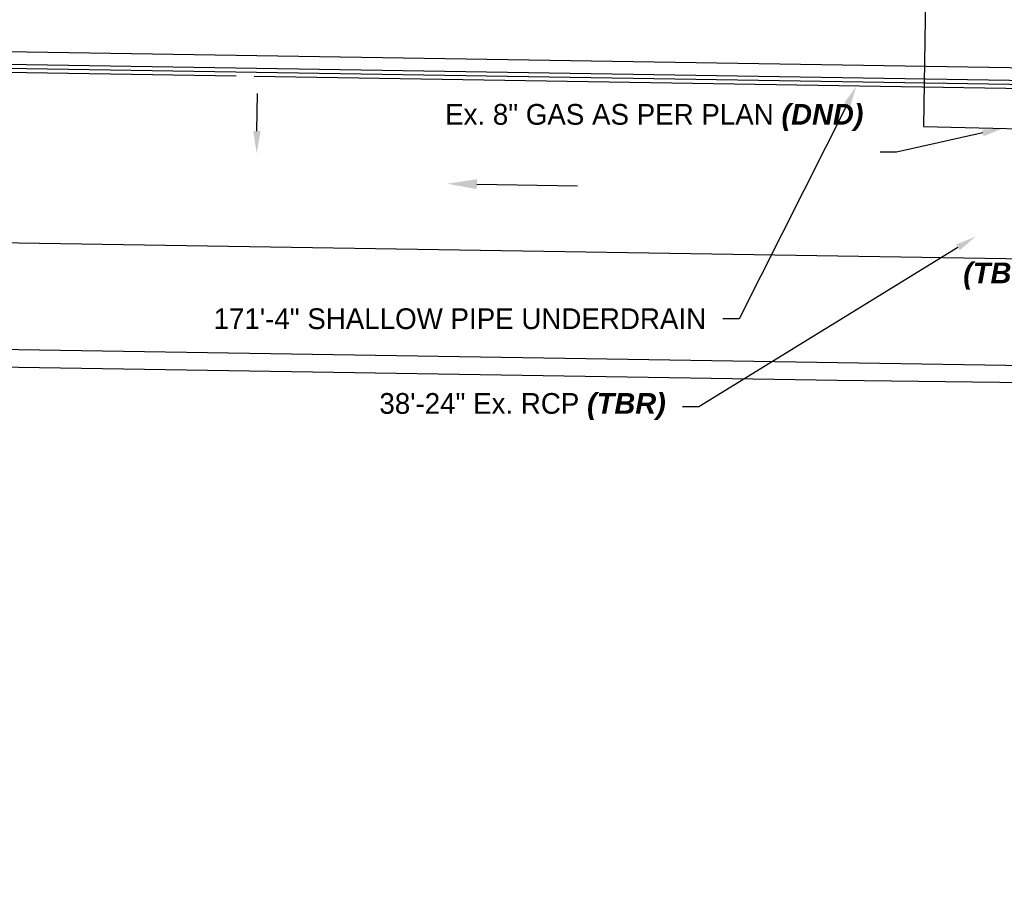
# Model space of a CAD drawing. Header units: feet. Extents: x -492 to 1396016, y -45 to 447288.
# Tile 12 of 31: x 1386104 to 1386223, y 443885 to 443989. Entities that reach past the tile are written whole.
import ezdxf
from ezdxf import colors
from ezdxf.entities.mleader import LeaderData, LeaderLine
from ezdxf.math import Vec2, Vec3

# ---------------------------------------------------------------- set-up
doc = ezdxf.new("R2010")
doc.units = ezdxf.units.FT
doc.header["$MEASUREMENT"] = 0
doc.linetypes.add('constlimit', pattern=[0])
doc.layers.add('DR_P_Storm_Sewer', color=1, linetype='Continuous', true_color=0xff0000)
doc.layers.add('DR_P_Underdrain', color=7, linetype='underdrainpr', true_color=0xf1960e)
for name, color, linetype in [('DR_P_Text', 1, 'Continuous'), ('MD_P_CONST_LIMITS', 10, 'constlimit'), ('PV_P_EOP', 6, 'Continuous'), ('RD_P_Text', 1, 'Continuous'), ('RD_X_Text', 9, 'Continuous'), ('RW_P_Esmt_SH', 10, 'esmtshpr'), ('RW_P_Esmt_TMP', 8, 'esmtmppr'), ('SC_Scratch4', 7, 'Continuous'), ('UT_P_Gas', 2, 'gas')]:
    doc.layers.add(name, color=color, linetype=linetype)
doc.styles.add('Slanted', font='font31.shx', dxfattribs={"height": 0.1})
doc.styles.add('Slanted-Normal', font='font31.shx', dxfattribs={"height": 0.1})
doc.styles.get("Standard").update_dxf_attribs({"font": 'ARIAL_0.TTF'})
doc.styles.add('Straight-Normal', font='font30.shx', dxfattribs={"height": 0.1})
doc.linetypes.add('esmtmppr', pattern='A,1.95,-0.05,["TMP",Slanted,S=1,R=0,X=0,Y=-0.06],-0.35,1.95', length=4.3)
doc.linetypes.add('esmtshpr', pattern='A,1.95,-0.05,["SH",Slanted,S=1,R=0,X=0,Y=-0.06],-0.25,1.95', length=4.2)
doc.linetypes.add('gas', pattern='A,1.95,-0.05,["G",Slanted,S=1,R=0,X=0,Y=-0.06],-0.15,1.95', length=4.1)
doc.linetypes.add("GASEX-8''COEC", pattern='A,0.15,-0.2,0.15,-0.2,0.15,-0.1,["8\'\' G",Straight-Normal,S=1,R=0,X=0,Y=-0.06],-0.5,0.15,-0.2,0.15,-0.2', length=2.15)
doc.linetypes.add('underdrainpr', pattern='A,2.5,["►",Standard,S=0.083,R=0,X=0,Y=-0.04],-0.1,2.5', length=5.1)

msp = doc.modelspace()

# ---------------------------------------------------------------- linework, layer by layer
at = {"layer": 'DR_P_Storm_Sewer', "linetype": 'ByBlock', "lineweight": -2}
for points in [[(1386132.898225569, 443975.9165251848), (1386132.970819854, 443980.4677226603)], [(1386159.428647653, 443969.5158362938), (1386171.565174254, 443969.3222515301)]]:
    msp.add_lwpolyline(points, dxfattribs=at)
at = {"layer": 'DR_P_Storm_Sewer'}
for points in [[(1386133.348168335, 443975.9093483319), (1386132.855164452, 443973.2168685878), (1386132.448282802, 443975.9237020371)], [(1386159.419078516, 443968.9159126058), (1386155.829105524, 443969.5732511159), (1386159.43821679, 443970.115759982)]]:
    msp.add_solid(points, dxfattribs=at)
at = {"layer": 'DR_P_Underdrain', "color": 1, "flags": 128}
for points in [[(1386130.395518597, 443982.5417788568), (1385920.588868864, 443985.8883187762)], [(1386442.319170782, 443977.5664124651), (1386132.56190536, 443982.5072237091)]]:
    msp.add_lwpolyline(points, dxfattribs=at)
at = {"layer": 'MD_P_CONST_LIMITS', "flags": 128}
msp.add_lwpolyline([(1384806.831245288, 443970.1673335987), (1386226.218372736, 443947.6450822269), (1386449.02125304, 443945.6306307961), (1386588.384719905, 443950.6027551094), (1386588.27283861, 443935.7461068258), (1386870.945279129, 443930.9875784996), (1386871.093977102, 443938.4122756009), (1387155.70359441, 443933.8725841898), (1387293.886113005, 443945.4803162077), (1387540.494838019, 443941.6382007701), (1387540.536011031, 443944.5472339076), (1387546.536100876, 443944.5444431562), (1387546.94529319, 443972.4563052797), (1387293.796681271, 443976.4864336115), (1387293.735379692, 443997.7397835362), (1387236.946503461, 444004.1455243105), (1387168.012265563, 444005.9983025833), (1387162.422293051, 444009.3553484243), (1387134.665997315, 444009.7923788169), (1387057.253133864, 444011.011265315), (1387033.106349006, 444011.3914629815), (1386996.205094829, 444011.9724832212), (1386973.364646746, 444012.3321122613), (1386908.586344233, 444013.352064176), (1386887.871372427, 444013.6782270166), (1386800.53868864, 444015.0533037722), (1386775.090273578, 444015.4539959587), (1386688.459511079, 444016.8180207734), (1386660.93639011, 444017.2513797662), (1386560.306646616, 444018.8358223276), (1386538.218147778, 444019.1836117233), (1386379.529003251, 444021.6822152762), (1386359.989745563, 444021.7773189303), (1386275.977670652, 444028.3229054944), (1386275.899694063, 444041.1381885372), (1386252.494084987, 444041.8192279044), (1386252.277231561, 444030.169464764), (1386206.570435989, 444033.7305931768), (1385979.333829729, 444037.355151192), (1385979.413572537, 444042.35451526), (1385929.419931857, 444043.1519433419), (1385929.340189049, 444038.1525792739), (1385601.009456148, 444043.389648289), (1385586.016111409, 444049.4740588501), (1385568.069541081, 444049.5801754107), (1385546.742479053, 444044.2552386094), (1385230.713689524, 444049.3574552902), (1385230.578849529, 444043.4003008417), (1385221.994736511, 444043.5372225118), (1385222.089793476, 444049.4966862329), (1384904.888235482, 444054.6178370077), (1384903.801879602, 444014.6083588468), (1384807.845033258, 444016.7140805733), (1384806.831245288, 443970.1673335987)], dxfattribs=at)
at = {"layer": 'PV_P_EOP', "flags": 128}
for points in [[(1387288.361442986, 443966.5718567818), (1384934.47507256, 444004.1177339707)], [(1387288.337520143, 443965.0720475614), (1384934.451149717, 444002.6179247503)], [(1387288.329545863, 443964.5721111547), (1384934.443175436, 444002.1179883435)]]:
    msp.add_lwpolyline(points, dxfattribs=at)
at = {"layer": 'RW_P_Esmt_SH', "flags": 128}
msp.add_lwpolyline([(1384903.346325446, 443991.6126022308), (1384903.142389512, 443981.6145831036), (1387540.462346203, 443939.5477728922), (1387540.609675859, 443949.546694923)], dxfattribs=at)
at = {"layer": 'RW_P_Esmt_TMP', "flags": 128}
msp.add_lwpolyline([(1384803.449802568, 443998.7969553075), (1384802.794399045, 443968.8041153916), (1384902.915697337, 443966.6162909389), (1386202.903379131, 443945.8807199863), (1386452.887531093, 443942.8934523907), (1386585.998203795, 443948.7712762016), (1386585.774923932, 443934.7730568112), (1386872.738421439, 443930.1958197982), (1386872.818164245, 443935.1951836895), (1387294.764491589, 443928.4648906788), (1387295.003720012, 443943.4629828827)], dxfattribs=at)
at = {"layer": 'UT_P_Gas', "linetype": "GASEX-8''COEC", "flags": 128}
msp.add_lwpolyline([(1386209.108259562, 444033.5193911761), (1386214.212187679, 444033.5196999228), (1386213.302349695, 443976.4786773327), (1386273.508042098, 443975.0414025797), (1386352.21902334, 443973.404637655), (1386529.786503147, 443971.3703244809), (1387189.062495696, 443961.1921475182), (1387191.033202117, 443959.1649655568), (1387198.336800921, 443959.0484680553)], dxfattribs=at)

# ---------------------------------------------------------------- texts
at = {"layer": 'DR_P_Text', "insert": (1386218.097074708, 443960.0684976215), "char_height": 2.5, "attachment_point": 1}
msp.add_mtext_dynamic_manual_height_columns('{\\fArial|b1|i1|c0|p34;(TBR)}', width=10.45916965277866, gutter_width=10, heights=[0], dxfattribs=at)

# ---------------------------------------------------------------- leaders
at = {"layer": 'DR_P_Text'}
ml = msp.add_multileader_mtext('Standard', dxfattribs=at)
ml.set_content('Ex. 6" GAS {\\fArial|b1|i1|c0|p34;(TBRLBO)}', color=256, style='Slanted-Normal')
ml.set_leader_properties()
ml.build(insert=Vec2(0, 0))
ml.multileader.update_dxf_attribs({"text_right_attachment_type": 3, "dogleg_length": 0.1, "arrow_head_size": 2.5, "scale": 20})
ctx = ml.context
ctx.base_point, ctx.scale, ctx.char_height, ctx.arrow_head_size, ctx.plane_origin = Vec3(1386327.87896328, 443990.7305028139), 20, 2.5, 2.5, Vec3(1386323.104209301, 444004.1141391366)
ctx.right_attachment, ctx.text_align_type = 3, 2
notes = []
notes.append((ctx, [(0, (1, 1, 0), (1386372.415419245, 443990.6878697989), (-1, 0), 2, [(0, [(1386380.990829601, 443979.7479259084)], 0, [])])]))
ctx.mtext.insert, ctx.mtext.width, ctx.mtext.alignment, ctx.mtext.flow_direction = Vec3(1386368.415419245, 443992.3479994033), 48.69351456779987, 3, 5
ml = msp.add_multileader_mtext('Standard', dxfattribs=at)
ml.set_content('2\'-18" Ex. HDPE {\\fArial|b1|i1|c0|p34;(TBR)}', color=256, style='Slanted-Normal')
ml.set_leader_properties()
ml.build(insert=Vec2(0, 0))
ml.multileader.update_dxf_attribs({"text_right_attachment_type": 3, "dogleg_length": 0.1, "arrow_head_size": 2.5, "scale": 20})
ctx = ml.context
ctx.base_point, ctx.scale, ctx.char_height, ctx.arrow_head_size, ctx.plane_origin = Vec3(1385581.199830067, 443986.2295632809), 20, 2.5, 2.5, Vec3(1385573.268615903, 443987.9484218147)
ctx.right_attachment = 3
notes.append((ctx, [(1, (1, 1, 0), (1385579.199830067, 443986.2295632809), (1, 0), 2, [(0, [(1385572.958930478, 443983.6393197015)], 0, [])])]))
ctx.mtext.insert, ctx.mtext.width, ctx.mtext.flow_direction = Vec3(1385583.199830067, 443987.8470598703), 48.69351456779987, 5
ml = msp.add_multileader_mtext('Standard', dxfattribs=at)
ml.set_content('52\'-21" Ex. RCP {\\fArial|b1|i1|c0|p34;(TBR)}', color=256, style='Slanted-Normal')
ml.set_leader_properties()
ml.build(insert=Vec2(0, 0))
ml.multileader.update_dxf_attribs({"text_right_attachment_type": 3, "dogleg_length": 0.1, "arrow_head_size": 2.5, "scale": 20})
ctx = ml.context
ctx.base_point, ctx.scale, ctx.char_height, ctx.arrow_head_size, ctx.plane_origin = Vec3(1386392.047155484, 443984.7303905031), 20, 2.5, 2.5, Vec3(1386388.631491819, 444008.4419813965)
ctx.right_attachment, ctx.text_align_type = 3, 2
notes.append((ctx, [(0, (1, 1, 0), (1386437.743256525, 443984.687757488), (-1, 0), 2, [(0, [(1386446.518112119, 443984.0757681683)], 0, [])])]))
ctx.mtext.insert, ctx.mtext.width, ctx.mtext.alignment, ctx.mtext.flow_direction = Vec3(1386433.743256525, 443986.3478870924), 48.69351456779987, 3, 5
ml = msp.add_multileader_mtext('Standard', dxfattribs=at)
ml.set_content('57\'-8" Ex. CMP {\\fArial|b1|i1|c0|p34;(TBR)}', color=256, style='Slanted-Normal')
ml.set_leader_properties()
ml.build(insert=Vec2(0, 0))
ml.multileader.update_dxf_attribs({"text_right_attachment_type": 3, "dogleg_length": 0.1, "arrow_head_size": 2.5, "scale": 20})
ctx = ml.context
ctx.base_point, ctx.scale, ctx.char_height, ctx.arrow_head_size, ctx.plane_origin = Vec3(1386448.544826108, 443983.7128712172), 20, 2.5, 2.5, Vec3(1386444.256146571, 444007.4244621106)
ctx.right_attachment, ctx.text_align_type = 3, 2
notes.append((ctx, [(0, (1, 1, 0), (1386493.367911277, 443983.6702382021), (-1, 0), 2, [(0, [(1386501.369250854, 443965.2702664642)], 0, [])])]))
ctx.mtext.insert, ctx.mtext.width, ctx.mtext.alignment, ctx.mtext.flow_direction = Vec3(1386489.367911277, 443985.3303678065), 48.69351456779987, 3, 5
ml = msp.add_multileader_mtext('Standard', dxfattribs=at)
ml.set_content('Ex. 8" GAS AS PER PLAN {\\fArial|b1|i1|c0|p34;(DND)}', color=256, style='Slanted-Normal')
ml.set_leader_properties()
ml.build(insert=Vec2(0, 0))
ml.multileader.update_dxf_attribs({"text_right_attachment_type": 3, "dogleg_length": 0.1, "arrow_head_size": 2.5, "scale": 20})
ctx = ml.context
ctx.base_point, ctx.scale, ctx.char_height, ctx.arrow_head_size, ctx.plane_origin = Vec3(1386174.930917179, 443977.5673036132), 20, 2.5, 2.5, Vec3(1386152.848324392, 443991.7308857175)
ctx.right_attachment, ctx.text_align_type = 3, 2
notes.append((ctx, [(0, (1, 1, 0), (1386210.063450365, 443973.3580039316), (-1, 0), 2, [(0, [(1386222.90192676, 443976.2495091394)], 0, [])])]))
ctx.mtext.insert, ctx.mtext.width, ctx.mtext.alignment, ctx.mtext.flow_direction = Vec3(1386206.063450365, 443979.1848002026), 30.02913276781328, 3, 5
ml = msp.add_multileader_mtext('Standard', dxfattribs=at)
ml.set_content('11\'-8" Ex. PVC {\\fArial|b1|i1|c0|p34;(TBR)}', color=256, style='Slanted-Normal')
ml.set_leader_properties()
ml.build(insert=Vec2(0, 0))
ml.multileader.update_dxf_attribs({"text_right_attachment_type": 3, "dogleg_length": 0.1, "arrow_head_size": 2.5, "scale": 20})
ctx = ml.context
ctx.base_point, ctx.scale, ctx.char_height, ctx.arrow_head_size, ctx.plane_origin = Vec3(1385259.468401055, 443949.8156270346), 20, 2.5, 2.5, Vec3(1385248.258730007, 443973.6231350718)
ctx.right_attachment = 3
notes.append((ctx, [(1, (1, 1, 0), (1385257.468401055, 443949.8156270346), (1, 0), 2, [(0, [(1385247.622890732, 443974.964073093)], 0, [])])]))
ctx.mtext.insert, ctx.mtext.width, ctx.mtext.flow_direction = Vec3(1385261.468401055, 443951.433123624), 48.69351456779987, 5
at = {"layer": 'DR_P_Text', "color": 1}
ml = msp.add_multileader_mtext('Standard', dxfattribs=at)
ml.set_content('{\\W0.9;\\T0.9;CONTRACTOR TO CORE THE NEW WEST INVERT INTO Ex. MH AT ELEV. = 777.32\'\\PINCIDENTAL TO ITEM 611, 15" CONDUIT, TYPE B}', color=1, style='Slanted-Normal')
ml.set_leader_properties()
ml.build(insert=Vec2(0, 0))
ml.multileader.update_dxf_attribs({"dogleg_length": 0.25, "arrow_head_size": 2.5, "scale": 20})
ctx = ml.context
ctx.base_point, ctx.scale, ctx.char_height, ctx.arrow_head_size, ctx.landing_gap_size, ctx.plane_origin, ctx.plane_x_axis, ctx.plane_y_axis = Vec3(1387216.71324484, 443912.6861496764), 20, 2.5, 2.5, 1, Vec3(1387311.189718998, 443967.8216342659), Vec3(0.9999361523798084, -0.01130005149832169), Vec3(0.01130005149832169, 0.9999361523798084)
ctx.text_align_type = 2
notes.append((ctx, [(0, (1, 1, 0), (1387293.55298135, 443911.8178012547), (-0.9999361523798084, 0.01130005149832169), 5, [(0, [(1387301.076558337, 443974.9943134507)], 0, [])])]))
ctx.mtext.insert, ctx.mtext.text_direction, ctx.mtext.rotation, ctx.mtext.width, ctx.mtext.alignment, ctx.mtext.flow_direction = Vec3(1387287.570628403, 443913.4132817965), Vec3(0.9999361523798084, -0.01130005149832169), 6.271885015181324, 72.13306746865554, 3, 5
at = {"layer": 'DR_P_Text'}
ml = msp.add_multileader_mtext('Standard', dxfattribs=at)
ml.set_content('Ex. 8" GAS AS PER PLAN {\\fArial|b1|i1|c0|p34;(DND)}', color=256, style='Slanted-Normal')
ml.set_leader_properties()
ml.build(insert=Vec2(0, 0))
ml.multileader.update_dxf_attribs({"text_right_attachment_type": 3, "dogleg_length": 0.1, "arrow_head_size": 2.5, "scale": 20})
ctx = ml.context
ctx.base_point, ctx.scale, ctx.char_height, ctx.arrow_head_size, ctx.plane_origin = Vec3(1386350.726812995, 443953.4113430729), 20, 2.5, 2.5, Vec3(1386316.57780593, 443988.4917665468)
ctx.right_attachment, ctx.text_align_type = 3, 2
notes.append((ctx, [(0, (1, 1, 0), (1386385.859346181, 443949.2020433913), (-1, 0), 2, [(0, [(1386386.631408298, 443973.0103899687)], 0, [])])]))
ctx.mtext.insert, ctx.mtext.width, ctx.mtext.alignment, ctx.mtext.flow_direction = Vec3(1386381.859346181, 443955.0288396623), 30.02913276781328, 3, 5
ml = msp.add_multileader_mtext('Standard', dxfattribs=at)
ml.set_content('58\'-8" Ex. CLAY {\\fArial|b1|i1|c0|p34;(TBR)}', color=256, style='Slanted-Normal')
ml.set_leader_properties()
ml.build(insert=Vec2(0, 0))
ml.multileader.update_dxf_attribs({"text_right_attachment_type": 3, "dogleg_length": 0.1, "arrow_head_size": 2.5, "scale": 20})
ctx = ml.context
ctx.base_point, ctx.scale, ctx.char_height, ctx.arrow_head_size, ctx.plane_origin = Vec3(1387120.855811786, 443919.9253819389, -782.2299999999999), 20, 2.5, 2.5, Vec3(1387118.511576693, 443943.6369728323, -782.2299999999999)
ctx.right_attachment, ctx.text_align_type = 3, 2
notes.append((ctx, [(0, (1, 1, 0), (1387167.623341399, 443919.8827489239, -782.2299999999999), (-1, 0), 2, [(0, [(1387206.469832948, 443971.5253673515, -782.2299999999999)], 0, [])])]))
ctx.mtext.insert, ctx.mtext.width, ctx.mtext.alignment, ctx.mtext.flow_direction = Vec3(1387163.623341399, 443921.5428785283, -782.2299999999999), 48.69351456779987, 3, 5
ml = msp.add_multileader_mtext('Standard', dxfattribs=at)
ml.set_content('Ex. 4" GAS {\\fArial|b1|i1|c0|p34;(TBRLBO)}', color=256, style='Slanted-Normal')
ml.set_leader_properties()
ml.build(insert=Vec2(0, 0))
ml.multileader.update_dxf_attribs({"text_right_attachment_type": 3, "dogleg_length": 0.1, "arrow_head_size": 2.5, "scale": 20})
ctx = ml.context
ctx.base_point, ctx.scale, ctx.char_height, ctx.arrow_head_size, ctx.plane_origin = Vec3(1386539.175978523, 443967.3479162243), 20, 2.5, 2.5, Vec3(1386527.095152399, 443994.0889909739)
ctx.right_attachment, ctx.text_align_type = 3, 2
notes.append((ctx, [(0, (1, 1, 0), (1386583.692593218, 443967.3052832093), (-1, 0), 2, [(0, [(1386589.825663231, 443969.6378975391)], 0, [])])]))
ctx.mtext.insert, ctx.mtext.width, ctx.mtext.alignment, ctx.mtext.flow_direction = Vec3(1386579.692593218, 443968.9654128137), 48.69351456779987, 3, 5
ml = msp.add_multileader_mtext('Standard', dxfattribs=at)
ml.set_content('Ex. 6" GAS {\\fArial|b1|i1|c0|p34;(TBRLBO)}', color=256, style='Slanted-Normal')
ml.set_leader_properties()
ml.build(insert=Vec2(0, 0))
ml.multileader.update_dxf_attribs({"text_right_attachment_type": 3, "dogleg_length": 0.1, "arrow_head_size": 2.5, "scale": 20})
ctx = ml.context
ctx.base_point, ctx.scale, ctx.char_height, ctx.arrow_head_size, ctx.plane_origin = Vec3(1387039.370216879, 443941.1042482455), 20, 2.5, 2.5, Vec3(1387026.65619643, 443993.8915407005)
ctx.right_attachment, ctx.text_align_type = 3, 2
notes.append((ctx, [(0, (1, 1, 0), (1387083.906672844, 443941.0616152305), (-1, 0), 2, [(0, [(1387089.386707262, 443969.4404472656)], 0, [])])]))
ctx.mtext.insert, ctx.mtext.width, ctx.mtext.alignment, ctx.mtext.flow_direction = Vec3(1387079.906672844, 443942.7217448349), 48.69351456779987, 3, 5
ml = msp.add_multileader_mtext('Standard', dxfattribs=at)
ml.set_content('38\'-24" Ex. RCP {\\fArial|b1|i1|c0|p34;(TBR)}', color=256, style='Slanted-Normal')
ml.set_leader_properties()
ml.build(insert=Vec2(0, 0))
ml.multileader.update_dxf_attribs({"text_right_attachment_type": 3, "dogleg_length": 0.1, "arrow_head_size": 2.5, "scale": 20})
ctx = ml.context
ctx.base_point, ctx.scale, ctx.char_height, ctx.arrow_head_size, ctx.plane_origin = Vec3(1386139.433138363, 443942.7085602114), 20, 2.5, 2.5, Vec3(1386149.544399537, 443978.6846896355)
ctx.right_attachment, ctx.text_align_type = 3, 2
notes.append((ctx, [(0, (1, 1, 0), (1386186.220509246, 443942.6659271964), (-1, 0), 2, [(0, [(1386219.598001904, 443963.2033130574)], 0, [])])]))
ctx.mtext.insert, ctx.mtext.width, ctx.mtext.alignment, ctx.mtext.flow_direction = Vec3(1386182.220509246, 443944.3260568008), 48.69351456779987, 3, 5
ml = msp.add_multileader_mtext('Standard', dxfattribs=at)
ml.set_content('9\'-6" Ex. PVC {\\fArial|b1|i1|c0|p34;(TBR)}', color=256, style='Slanted-Normal')
ml.set_leader_properties()
ml.build(insert=Vec2(0, 0))
ml.multileader.update_dxf_attribs({"text_right_attachment_type": 3, "dogleg_length": 0.1, "arrow_head_size": 2.5, "scale": 20})
ctx = ml.context
ctx.base_point, ctx.scale, ctx.char_height, ctx.arrow_head_size, ctx.plane_origin = Vec3(1385578.473875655, 443943.1327352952), 20, 2.5, 2.5, Vec3(1385571.863767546, 443966.8443261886)
ctx.right_attachment = 3
notes.append((ctx, [(1, (1, 1, 0), (1385576.473875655, 443943.1327352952), (1, 0), 2, [(0, [(1385571.554082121, 443962.5352240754)], 0, [])])]))
ctx.mtext.insert, ctx.mtext.width, ctx.mtext.flow_direction = Vec3(1385580.473875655, 443944.7502318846), 48.69351456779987, 5
ml = msp.add_multileader_mtext('Standard', dxfattribs=at)
ml.set_content('8\'-15" Ex. CPSLP {\\fArial|b1|i1|c0|p34;(TBR)}', color=256, style='Slanted-Normal')
ml.set_leader_properties()
ml.build(insert=Vec2(0, 0))
ml.multileader.update_dxf_attribs({"text_right_attachment_type": 3, "dogleg_length": 0.1, "arrow_head_size": 2.5, "scale": 20})
ctx = ml.context
ctx.base_point, ctx.scale, ctx.char_height, ctx.arrow_head_size, ctx.plane_origin = Vec3(1385414.373824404, 443945.6096831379), 20, 2.5, 2.5, Vec3(1385406.456795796, 443961.1712366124)
ctx.right_attachment = 3
notes.append((ctx, [(1, (1, 1, 0), (1385412.373824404, 443945.6096831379), (1, 0), 2, [(0, [(1385406.456795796, 443961.1712366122)], 0, [])])]))
ctx.mtext.insert, ctx.mtext.width, ctx.mtext.flow_direction = Vec3(1385416.373824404, 443947.2271797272), 48.69351456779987, 5
ml = msp.add_multileader_mtext('Standard', dxfattribs=at)
ml.set_content('Ex. 4" GAS {\\fArial|b1|i1|c0|p34;(TBRLBO)}', color=256, style='Slanted-Normal')
ml.set_leader_properties()
ml.build(insert=Vec2(0, 0))
ml.multileader.update_dxf_attribs({"text_right_attachment_type": 3, "dogleg_length": 0.1, "arrow_head_size": 2.5, "scale": 20})
ctx = ml.context
ctx.base_point, ctx.scale, ctx.char_height, ctx.arrow_head_size, ctx.plane_origin = Vec3(1386988.791615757, 443941.4019697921), 20, 2.5, 2.5, Vec3(1386973.928452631, 443986.2599551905)
ctx.right_attachment, ctx.text_align_type = 3, 2
notes.append((ctx, [(0, (1, 1, 0), (1387033.308230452, 443941.3593367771), (-1, 0), 2, [(0, [(1387036.658963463, 443961.8088617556)], 0, [])])]))
ctx.mtext.insert, ctx.mtext.width, ctx.mtext.alignment, ctx.mtext.flow_direction = Vec3(1387029.308230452, 443943.0194663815), 48.69351456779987, 3, 5
ml = msp.add_multileader_mtext('Standard', dxfattribs=at)
ml.set_content('287\'-12" Ex. RCP {\\fArial|b1|i1|c0|p34;(TBR)}', color=256, style='Slanted-Normal')
ml.set_leader_properties()
ml.build(insert=Vec2(0, 0))
ml.multileader.update_dxf_attribs({"text_right_attachment_type": 3, "dogleg_length": 0.1, "arrow_head_size": 2.5, "scale": 20})
ctx = ml.context
ctx.base_point, ctx.scale, ctx.char_height, ctx.arrow_head_size, ctx.plane_origin = Vec3(1386450.163953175, 443931.4961540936), 20, 2.5, 2.5, Vec3(1386448.871305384, 443955.207744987)
ctx.right_attachment, ctx.text_align_type = 3, 2
notes.append((ctx, [(0, (1, 1, 0), (1386497.98307009, 443931.4535210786), (-1, 0), 2, [(0, [(1386514.033123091, 443960.6130298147)], 0, [])])]))
ctx.mtext.insert, ctx.mtext.width, ctx.mtext.alignment, ctx.mtext.flow_direction = Vec3(1386493.98307009, 443933.113650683), 48.69351456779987, 3, 5
ml = msp.add_multileader_mtext('Standard', dxfattribs=at)
ml.set_content('65\'-12" Ex. RCP {\\fArial|b1|i1|c0|p34;(TBR)}', color=256, style='Slanted-Normal')
ml.set_leader_properties()
ml.build(insert=Vec2(0, 0))
ml.multileader.update_dxf_attribs({"text_right_attachment_type": 3, "dogleg_length": 0.1, "arrow_head_size": 2.5, "scale": 20})
ctx = ml.context
ctx.base_point, ctx.scale, ctx.char_height, ctx.arrow_head_size, ctx.plane_origin = Vec3(1386735.718867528, 443886.6291293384, -782.2299999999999), 20, 2.5, 2.5, Vec3(1386717.535484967, 443921.9041562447, -782.2299999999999)
ctx.right_attachment, ctx.text_align_type = 3, 2
notes.append((ctx, [(0, (1, 1, 0), (1386781.494333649, 443886.5864963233, -782.2299999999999), (-1, 0), 2, [(0, [(1386802.365767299, 443954.963732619, -782.2299999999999)], 0, [])])]))
ctx.mtext.insert, ctx.mtext.width, ctx.mtext.alignment, ctx.mtext.flow_direction = Vec3(1386777.494333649, 443888.2466259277, -782.2299999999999), 48.69351456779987, 3, 5
ml = msp.add_multileader_mtext('Standard', dxfattribs=at)
ml.set_content('CONNECT TO EXISTING WITH CONCRETE COLLAR PER DM-1.1', color=256, style='Slanted-Normal')
ml.set_leader_properties()
ml.build(insert=Vec2(0, 0))
ml.multileader.update_dxf_attribs({"text_right_attachment_type": 3, "dogleg_length": 0.1, "arrow_head_size": 2.5, "scale": 20})
ctx = ml.context
ctx.base_point, ctx.scale, ctx.char_height, ctx.arrow_head_size, ctx.plane_origin = Vec3(1386633.307996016, 443906.2277083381), 20, 2.5, 2.5, Vec3(1386739.156178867, 443942.9665191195)
ctx.right_attachment, ctx.text_align_type = 3, 2
notes.append((ctx, [(0, (1, 1, 0), (1386683.434980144, 443897.8943750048), (-1, 0), 2, [(0, [(1386737.098469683, 443946.0265779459)], 0, [])])]))
ctx.mtext.insert, ctx.mtext.width, ctx.mtext.alignment, ctx.mtext.flow_direction = Vec3(1386679.434980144, 443907.4777083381), 48.69351456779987, 3, 5
ml = msp.add_multileader_mtext('Standard', dxfattribs=at)
ml.set_content('10\'-6" Ex. CLAY {\\fArial|b1|i1|c0|p34;(TBR)}', color=256, style='Slanted-Normal')
ml.set_leader_properties()
ml.build(insert=Vec2(0, 0))
ml.multileader.update_dxf_attribs({"text_right_attachment_type": 3, "dogleg_length": 0.1, "arrow_head_size": 2.5, "scale": 20})
ctx = ml.context
ctx.base_point, ctx.scale, ctx.char_height, ctx.arrow_head_size, ctx.plane_origin = Vec3(1386708.126968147, 443920.3602261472, -782.2299999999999), 20, 2.5, 2.5, Vec3(1386706.00144743, 443949.280102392, -782.2299999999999)
ctx.right_attachment, ctx.text_align_type = 3, 2
notes.append((ctx, [(0, (1, 1, 0), (1386754.180212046, 443920.3175931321, -782.2299999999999), (-1, 0), 2, [(0, [(1386737.423077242, 443939.9895483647, -782.2299999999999)], 0, [])])]))
ctx.mtext.insert, ctx.mtext.width, ctx.mtext.alignment, ctx.mtext.flow_direction = Vec3(1386750.180212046, 443921.9777227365, -782.2299999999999), 48.69351456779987, 3, 5
ml = msp.add_multileader_mtext('Standard', dxfattribs=at)
ml.set_content('Ex. GRAVEL DRIVE TO BE REPAIRED AND WIDENED AS NECESSARY', color=256, style='Slanted-Normal')
ml.set_leader_properties()
ml.build(insert=Vec2(0, 0))
ml.multileader.update_dxf_attribs({"text_left_attachment_type": 3, "text_right_attachment_type": 3, "dogleg_length": 0.1, "arrow_head_size": 2.5, "scale": 20})
ctx = ml.context
ctx.base_point, ctx.scale, ctx.char_height, ctx.arrow_head_size, ctx.plane_origin = Vec3(1386316.586012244, 443904.3793382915), 20, 2.5, 2.5, Vec3(1386375.660783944, 443925.9173506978)
ctx.left_attachment, ctx.right_attachment, ctx.text_align_type = 3, 3, 2
notes.append((ctx, [(0, (1, 1, 0), (1386369.212996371, 443904.3793382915), (-1, 0), 2, [(0, [(1386375.15705847, 443925.8074205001)], 0, [])])]))
ctx.mtext.insert, ctx.mtext.width, ctx.mtext.alignment, ctx.mtext.flow_direction = Vec3(1386365.212996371, 443913.9626716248), 48.69351456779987, 3, 5
at = {"layer": 'RD_P_Text'}
ml = msp.add_multileader_mtext('Standard', dxfattribs=at)
ml.set_content('Ex. POLE {\\fArial|b1|i1|c0|p34;(TBRLBO)}', color=256, style='Slanted-Normal')
ml.set_leader_properties()
ml.build(insert=Vec2(0, 0))
ml.multileader.update_dxf_attribs({"text_right_attachment_type": 3, "dogleg_length": 0.1, "arrow_head_size": 3.6, "scale": 20})
ctx = ml.context
ctx.base_point, ctx.scale, ctx.char_height, ctx.arrow_head_size, ctx.plane_origin = Vec3(1385779.415830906, 443961.5747643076, 780.625), 20, 2.5, 3.6, Vec3(1385765.846, 443981.166, 780.625)
ctx.right_attachment = 3
notes.append((ctx, [(0, (1, 1, 0), (1385777.415830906, 443961.5747643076, 780.625), (1, 0), 2, [(0, [(1385767.345516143, 443980.5943974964, 780.625)], 0, [])])]))
ctx.mtext.insert, ctx.mtext.width, ctx.mtext.flow_direction = Vec3(1385781.415830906, 443963.192260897, 780.625), 30.96966452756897, 5
ml = msp.add_multileader_mtext('Standard', dxfattribs=at)
ml.set_content('Ex. POLE {\\fArial|b1|i1|c0|p34;(TBRLBO)}', color=256, style='Slanted-Normal')
ml.set_leader_properties()
ml.build(insert=Vec2(0, 0))
ml.multileader.update_dxf_attribs({"text_right_attachment_type": 3, "dogleg_length": 0.1, "arrow_head_size": 3.6, "scale": 20})
ctx = ml.context
ctx.base_point, ctx.scale, ctx.char_height, ctx.arrow_head_size, ctx.plane_origin = Vec3(1385925.909012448, 443960.1283524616, 1561.926847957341), 20, 2.5, 3.6, Vec3(1385922.616006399, 443978.3078115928, 1561.926847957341)
ctx.right_attachment = 3
notes.append((ctx, [(0, (1, 1, 0), (1385923.909012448, 443960.1283524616, 1561.926847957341), (1, 0), 2, [(0, [(1385922.616006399, 443978.3078115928, 1561.926847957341)], 0, [])])]))
ctx.mtext.insert, ctx.mtext.width, ctx.mtext.flow_direction = Vec3(1385927.909012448, 443961.745849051, 1561.926847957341), 38.08125677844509, 5
ml = msp.add_multileader_mtext('Standard', dxfattribs=at)
ml.set_content('POLE TO REMAIN, ISLAND TO BE PAINTED AROUND POLE', color=256, style='Slanted-Normal')
ml.set_leader_properties()
ml.build(insert=Vec2(0, 0))
ml.multileader.update_dxf_attribs({"text_right_attachment_type": 3, "dogleg_length": 0.1, "arrow_head_size": 2.5, "scale": 20})
ctx = ml.context
ctx.base_point, ctx.scale, ctx.char_height, ctx.arrow_head_size, ctx.plane_origin = Vec3(1386704.098367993, 443913.2599240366), 20, 2.5, 2.5, Vec3(1386738.143392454, 443933.6728640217)
ctx.right_attachment, ctx.text_align_type = 3, 2
notes.append((ctx, [(0, (1, 1, 0), (1386763.630114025, 443909.0932573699), (-1, 0), 2, [(0, [(1386756.874082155, 443946.7821834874)], 0, [])])]))
ctx.mtext.insert, ctx.mtext.width, ctx.mtext.alignment, ctx.mtext.flow_direction = Vec3(1386759.630114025, 443914.5099240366), 56.62321481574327, 3, 5
at = {"layer": 'RD_X_Text'}
ml = msp.add_multileader_mtext('Standard', dxfattribs=at)
ml.set_content('Ex. MAILBOX {\\fArial|b1|i1|c0|p34;(R&R)}', color=256, style='Slanted-Normal')
ml.set_leader_properties()
ml.build(insert=Vec2(0, 0))
ml.multileader.update_dxf_attribs({"text_right_attachment_type": 3, "dogleg_length": 0.1, "arrow_head_size": 2.5, "scale": 20})
ctx = ml.context
ctx.base_point, ctx.scale, ctx.char_height, ctx.arrow_head_size, ctx.plane_origin, ctx.plane_x_axis, ctx.plane_y_axis = Vec3(1386737.040470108, 443894.5396581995), 20, 2.5, 2.5, Vec3(1386759.480047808, 443929.5665916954), Vec3(0.9998170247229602, -0.01912895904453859), Vec3(0.01912895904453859, 0.9998170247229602)
ctx.right_attachment, ctx.text_align_type = 3, 2
notes.append((ctx, [(1, (1, 1, 0), (1386778.156726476, 443893.7103622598), (-0.9998170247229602, 0.01912895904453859), 2, [(0, [(1386780.927898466, 443942.7905649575)], 0, [])])]))
ctx.mtext.insert, ctx.mtext.text_direction, ctx.mtext.rotation, ctx.mtext.width, ctx.mtext.alignment, ctx.mtext.flow_direction = Vec3(1386774.189214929, 443895.4467039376), Vec3(0.9998170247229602, -0.01912895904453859), 6.264055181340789, 36.25914145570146, 3, 5
at = {"layer": 'SC_Scratch4'}
ml = msp.add_multileader_mtext('Standard', dxfattribs=at)
ml.set_content('171\'-4" SHALLOW PIPE UNDERDRAIN', color=256, style='Slanted-Normal')
ml.set_leader_properties()
ml.build(insert=Vec2(0, 0))
ml.multileader.update_dxf_attribs({"text_right_attachment_type": 3, "dogleg_length": 0.1, "arrow_head_size": 2.5, "scale": 20})
ctx = ml.context
ctx.base_point, ctx.scale, ctx.char_height, ctx.arrow_head_size, ctx.plane_origin = Vec3(1386122.444207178, 443953.2948335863), 20, 2.5, 2.5, Vec3(1386205.228486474, 443981.3481488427)
ctx.right_attachment, ctx.text_align_type = 3, 2
notes.append((ctx, [(1, (1, 1, 0), (1386191.083096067, 443953.2948335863), (-1, 0), 2, [(0, [(1386205.228486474, 443981.3481488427)], 0, [])])]))
ctx.mtext.insert, ctx.mtext.alignment, ctx.mtext.flow_direction = Vec3(1386187.083096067, 443954.5448335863), 3, 5
for ctx, leaders in notes:
    for number, flags, end, landing, length, lines in leaders:
        leader = LeaderData()
        leader.index, (leader.has_last_leader_line, leader.has_dogleg_vector, leader.attachment_direction) = number, flags
        leader.last_leader_point, leader.dogleg_vector, leader.dogleg_length = Vec3(end), Vec3(landing), length
        for number, points, colour, breaks in lines:
            line = LeaderLine()
            line.index, line.vertices, line.color, line.breaks = number, Vec3.list(points), colors.encode_raw_color(colour), breaks
            leader.lines.append(line)
        ctx.leaders.append(leader)

doc.saveas('drawing.dxf')
